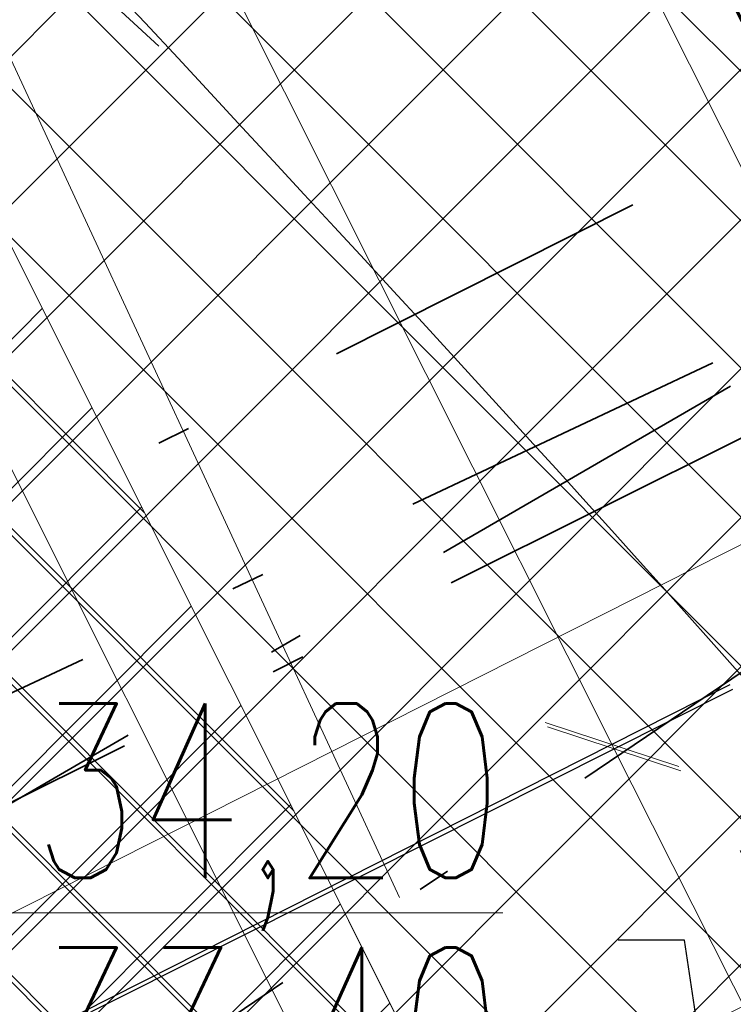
# Model space of a CAD drawing. Header units: metres. Extents: x 7472034 to 8439876, y 5890181 to 5961460.
# Tile 103 of 202: x 8439505.67 to 8439507.82, y 5890386.33 to 5890389.3. Entities that reach past the tile are written whole.
import ezdxf
from ezdxf import colors
from ezdxf.entities.mleader import LeaderData, LeaderLine
from ezdxf.math import Vec2, Vec3

# ---------------------------------------------------------------- set-up
doc = ezdxf.new("R2010")
doc.units = ezdxf.units.M
doc.header["$MEASUREMENT"] = 0
for name, pattern in [('$0$L218_500', [1, 0.5, -0.5]), ('ACAD_ISO03W100', [30, 12, -18]), ('DASHDOTX2', [2, 1, -0.5, 0, -0.5]), ('HIDDEN', [0.375, 0.25, -0.125])]:
    doc.linetypes.add(name, pattern=pattern)
doc.layers.get('0').update_dxf_attribs({"linetype": 'CONTINUOUS', "lineweight": 5})
doc.layers.get('Defpoints').update_dxf_attribs({"linetype": 'CONTINUOUS'})
for name, color, linetype, lineweight in [('### Krawężnik', 6, 'CONTINUOUS', 35), ('### rzędne', 172, 'CONTINUOUS', 35), ('_a_widok', 7, 'CONTINUOUS', 5), ('_IS.KD.opis.2', 7, 'CONTINUOUS', 18), ('a___ogony', 7, 'CONTINUOUS', 5), ('E_Kanal_iskrob.', 10, 'DASHDOTX2', 35), ('E_Kanal_sterownicze', 10, 'DASHDOTX2', 35), ('KOLOR-OBIEKT', 21, 'CONTINUOUS', 13), ('T_strefa-8', 20, 'ACAD_ISO03W100', 50), ('ZAG-obrys 018 wymiary', 7, 'CONTINUOUS', 18), ('ZAG-OBRYS013', 7, 'CONTINUOUS', 13), ('ZAG-OPIS_020', 7, 'CONTINUOUS', 25)]:
    doc.layers.add(name, color=color, linetype=linetype, lineweight=lineweight)
for name, color, linetype in [('100_rzut_wym_wew', 7, 'CONTINUOUS'), ('2D - Ogólne', 7, 'CONTINUOUS'), ('_IS.BLOK.KD.doziemne', 7, 'CONTINUOUS')]:
    doc.layers.add(name, color=color, linetype=linetype)
doc.layers.add('_IS_NO', color=11, linetype='CONTINUOUS', lineweight=20, plot=False)
doc.styles.add('DIM', font='simplex.shx', dxfattribs={"width": 0.8})
doc.styles.add('RS', font='Romans.shx', dxfattribs={"width": 0.7})
doc.dimstyles.new('DIM-WEW_500', dxfattribs={"dimscale": 5, "dimtxt": 18, "dimasz": 10, "dimexe": 4, "dimexo": 8, "dimgap": 5, "dimtad": 1, "dimlfac": 0.01, "dimzin": 9, "dimdsep": 46, "dimtxsty": 'DIM', "dimblk": 'ARCHTICK', "dimcen": 5, "dimclrt": 112, "dimadec": 4, "dimazin": 2, "dimtfac": 4, "dimtmove": 0, "dimatfit": 3, "dimldrblk": 'ARCHTICK', "dimfxl": 0, "dimtolj": 1, "dimlwd": 13, "dimarcsym": 0})
pattern_1 = [(45, (967499.202946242, -71042.94610979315), (-0.2245064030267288, 0.2245064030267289), []), (135, (967499.202946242, -71042.94610979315), (-0.2245064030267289, -0.2245064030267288), [])]
pattern_2 = [(45, (967499.2092647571, -71042.97165620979), (-0.2245064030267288, 0.2245064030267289), []), (135, (967499.2092647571, -71042.97165620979), (-0.2245064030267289, -0.2245064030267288), [])]

# ---------------------------------------------------------------- blocks, each defined once
blk = doc.blocks.new('A$C7D7B3C0A')
at = {"layer": '2D - Ogólne', "linetype": 'HIDDEN', "lineweight": 15, "ltscale": 2, "flags": 128}
blk.add_lwpolyline([(1.862645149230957e-09, -2.980232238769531e-08), (3.725290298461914e-09, 9.999999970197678), (15.30000000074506, 9.999999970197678), (15.3000000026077, -2.793967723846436e-08)], close=True, dxfattribs=at)
blk.add_lwpolyline([(1.862645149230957e-09, -2.980232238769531e-08), (3.725290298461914e-09, 9.999999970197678), (15.30000000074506, 9.999999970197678), (15.3000000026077, -2.793967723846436e-08)], close=True, dxfattribs=at)
blk.add_lwpolyline([(1.862645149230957e-09, -2.980232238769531e-08), (3.725290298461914e-09, 9.999999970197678), (15.30000000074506, 9.999999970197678), (15.3000000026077, -2.793967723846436e-08)], close=True, dxfattribs=at)
blk.add_lwpolyline([(1.862645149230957e-09, -2.980232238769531e-08), (3.725290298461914e-09, 9.999999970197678), (15.30000000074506, 9.999999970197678), (15.3000000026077, -2.793967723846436e-08)], close=True, dxfattribs=at)
blk.add_lwpolyline([(1.862645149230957e-09, -2.980232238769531e-08), (3.725290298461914e-09, 9.999999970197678), (15.30000000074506, 9.999999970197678), (15.3000000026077, -2.793967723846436e-08)], close=True, dxfattribs=at)
blk.add_lwpolyline([(1.862645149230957e-09, -2.980232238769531e-08), (3.725290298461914e-09, 9.999999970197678), (15.30000000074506, 9.999999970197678), (15.3000000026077, -2.793967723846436e-08)], close=True, dxfattribs=at)
blk.add_lwpolyline([(1.862645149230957e-09, -2.980232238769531e-08), (3.725290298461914e-09, 9.999999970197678), (15.30000000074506, 9.999999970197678), (15.3000000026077, -2.793967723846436e-08)], close=True, dxfattribs=at)
blk.add_lwpolyline([(1.862645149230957e-09, -2.980232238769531e-08), (3.725290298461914e-09, 9.999999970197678), (15.30000000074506, 9.999999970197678), (15.3000000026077, -2.793967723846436e-08)], close=True, dxfattribs=at)
blk.add_lwpolyline([(1.862645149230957e-09, -2.980232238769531e-08), (3.725290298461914e-09, 9.999999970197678), (15.30000000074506, 9.999999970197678), (15.3000000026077, -2.793967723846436e-08)], close=True, dxfattribs=at)
at = {"layer": '2D - Ogólne', "linetype": 'ByBlock', "lineweight": 15, "ltscale": 2, "flags": 128}
for points in [[(8.127593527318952e-10, -2.991845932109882e-08), (2.794296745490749e-09, 9.999999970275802), (15.3000000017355, 9.999999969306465), (15.3000000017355, -2.701045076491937e-08)], [(0.3000000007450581, 0.2999999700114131), (0.3000000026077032, 9.699999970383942), (15.00000000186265, 9.69999996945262), (15.00000000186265, 0.2999999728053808)]]:
    blk.add_lwpolyline(points, close=True, dxfattribs=at)
blk = doc.blocks.new('_Oblique')
at = {"color": 0, "linetype": 'ByBlock', "lineweight": -2}
blk.add_line((-0.5, -0.5), (0.5, 0.5), dxfattribs=at)
blk = doc.blocks.new('*D74')
at = {"layer": 'Defpoints', "color": 0, "linetype": 'Continuous', "lineweight": 60}
for p in [(8439513.6523426, 5890394.95090656), (8439515.034874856, 5890392.196414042, -6.635853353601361e-07), (8439505.357943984, 5890385.161581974, -6.635853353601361e-07)]:
    blk.add_point(p, dxfattribs=at)
at = {"layer": 'ZAG-obrys 018 wymiary', "color": 0, "linetype": 'Continuous', "lineweight": -2}
for p, q in [((8439514.67600672, 5890392.911406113), (8439513.472908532, 5890395.308402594)), ((8439504.999075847, 5890385.876574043), (8439502.92285878, 5890390.013131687))]:
    blk.add_line(p, q, dxfattribs=at)
at = {"layer": 'ZAG-obrys 018 wymiary', "color": 0, "linetype": 'Continuous', "lineweight": 13}
blk.add_line((8439503.102292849, 5890389.655635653), (8439513.6523426, 5890394.95090656), dxfattribs=at)
at = {"layer": 'ZAG-obrys 018 wymiary', "color": 0, "linetype": 'Continuous', "lineweight": 13, "xscale": 0.3, "yscale": 0.3, "zscale": 0.3}
for p, rotation in [((8439513.6523426, 5890394.95090656), 26.6529462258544), ((8439503.102292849, 5890389.655635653), 206.6529462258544)]:
    blk.add_blockref('_Oblique', p, dxfattribs=dict(at, rotation=rotation))
at = {"layer": 'ZAG-obrys 018 wymiary', "color": 112, "linetype": 'Continuous', "lineweight": 25, "insert": (8439507.694868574, 5890392.632072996), "char_height": 0.8, "attachment_point": 5, "rotation": 26.652946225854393, "style": 'RS'}
blk.add_mtext('\\A1;11.8', dxfattribs=at)
blk = doc.blocks.new('_ArchTick')
at = {"layer": '100_rzut_wym_wew', "color": 0, "linetype": 'Continuous', "const_width": 0.15}
blk.add_lwpolyline([(-0.5, -0.5), (0.5, 0.5)], dxfattribs=at)
blk = doc.blocks.new('*D76')
at = {"layer": 'Defpoints', "color": 0, "linetype": 'Continuous', "lineweight": 60}
for p in [(8439504.5437122, 5890392.911758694), (8439500.275404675, 5890390.769413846), (8439503.451551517, 5890385.091044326)]:
    blk.add_point(p, dxfattribs=at)
at = {"layer": 'ZAG-obrys 018 wymiary', "color": 0, "linetype": 'Continuous', "lineweight": -2}
for p, q in [((8439500.990396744, 5890391.128281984), (8439504.901208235, 5890393.091192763)), ((8439504.166543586, 5890385.449912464), (8439507.816903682, 5890387.282097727))]:
    blk.add_line(p, q, dxfattribs=at)
at = {"layer": 'ZAG-obrys 018 wymiary', "color": 0, "linetype": 'Continuous', "lineweight": 13}
blk.add_line((8439507.459407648, 5890387.102663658), (8439504.5437122, 5890392.911758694), dxfattribs=at)
at = {"layer": 'ZAG-obrys 018 wymiary', "color": 0, "linetype": 'Continuous', "lineweight": 13, "xscale": 0.3, "yscale": 0.3, "zscale": 0.3}
for p, rotation in [((8439504.5437122, 5890392.911758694), 116.652946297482), ((8439507.459407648, 5890387.102663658), 296.6529462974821)]:
    blk.add_blockref('_Oblique', p, dxfattribs=dict(at, rotation=rotation))
at = {"layer": 'ZAG-obrys 018 wymiary', "color": 112, "linetype": 'Continuous', "lineweight": 25, "insert": (8439506.537803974, 5890390.27636228), "char_height": 0.8, "attachment_point": 5, "rotation": 296.652946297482, "style": 'RS'}
blk.add_mtext('\\A1;6.5', dxfattribs=at)
blk = doc.blocks.new('*D80')
at = {"layer": 'Defpoints', "color": 0, "linetype": 'Continuous', "lineweight": 60}
for p in [(8439499.288762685, 5890395.196211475), (8439510.439764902, 5890383.669162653), (8439506.139698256, 5890381.515762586)]:
    blk.add_point(p, dxfattribs=at)
at = {"layer": 'ZAG-obrys 018 wymiary', "color": 0, "linetype": 'Continuous', "lineweight": -2}
for p, q in [((8439500.004080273, 5890395.554430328), (8439503.946488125, 5890397.528720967)), ((8439506.855015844, 5890381.87398144), (8439510.797423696, 5890383.84827208))]:
    blk.add_line(p, q, dxfattribs=at)
at = {"layer": 'ZAG-obrys 018 wymiary', "color": 0, "linetype": 'Continuous', "lineweight": 13}
blk.add_line((8439503.588829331, 5890397.349611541), (8439510.439764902, 5890383.669162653), dxfattribs=at)
at = {"layer": 'ZAG-obrys 018 wymiary', "color": 0, "linetype": 'Continuous', "lineweight": 13, "xscale": 0.3, "yscale": 0.3, "zscale": 0.3}
for p, rotation in [((8439503.588829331, 5890397.349611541), 116.6009277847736), ((8439510.439764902, 5890383.669162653), 296.6009277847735)]:
    blk.add_blockref('_Oblique', p, dxfattribs=dict(at, rotation=rotation))
at = {"layer": 'ZAG-obrys 018 wymiary', "color": 112, "linetype": 'Continuous', "lineweight": 25, "insert": (8439508.246278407, 5890389.389239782), "char_height": 0.8, "attachment_point": 5, "rotation": 296.6009277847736, "style": 'RS'}
blk.add_mtext('\\A1;15.3', dxfattribs=at)
blk = doc.blocks.new('*D59')
at = {"layer": 'Defpoints', "color": 0, "linetype": 'Continuous', "lineweight": 60}
for p in [(8439508.173960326, 5890385.686672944), (8439501.841134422, 5890384.283939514), (8439502.562436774, 5890382.854691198)]:
    blk.add_point(p, dxfattribs=at)
at = {"layer": 'ZAG-obrys 018 wymiary', "color": 0, "linetype": 'Continuous', "lineweight": -2}
for p, q in [((8439502.988895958, 5890384.863183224), (8439507.809758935, 5890387.296140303)), ((8439503.710198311, 5890383.433934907), (8439508.531061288, 5890385.866891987))]:
    blk.add_line(p, q, dxfattribs=at)
at = {"layer": 'ZAG-obrys 018 wymiary', "color": 0, "linetype": 'Continuous', "lineweight": 13}
blk.add_line((8439507.452657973, 5890387.11592126), (8439508.173960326, 5890385.686672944), dxfattribs=at)
at = {"layer": 'ZAG-obrys 018 wymiary', "color": 0, "linetype": 'Continuous', "lineweight": 13, "xscale": 0.3, "yscale": 0.3, "zscale": 0.3}
for p, rotation in [((8439507.452657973, 5890387.11592126), 116.7788232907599), ((8439508.173960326, 5890385.686672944), 296.7788232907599)]:
    blk.add_blockref('_Oblique', p, dxfattribs=dict(at, rotation=rotation))
at = {"layer": 'ZAG-obrys 018 wymiary', "color": 112, "linetype": 'Continuous', "lineweight": 25, "insert": (8439508.348960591, 5890386.671625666), "char_height": 0.8, "attachment_point": 5, "rotation": 296.7788232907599, "style": 'RS'}
blk.add_mtext('\\A1;1.6', dxfattribs=at)
blk = doc.blocks.new('A$C5FF37710')
at = {"layer": '### rzędne', "color": 0, "lineweight": 13, "elevation": -6.635853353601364e-07, "flags": 128}
blk.add_lwpolyline([(57.11456495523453, 18.01244052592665), (55.57757643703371, 21.32522834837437), (56.38885475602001, 20.57889350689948)], dxfattribs=at)
blk = doc.blocks.new('Elektryk_v3')
at = {"layer": 'E_Kanal_iskrob.', "color": 1}
for points in [[(7.679727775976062, -61.57290587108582), (-17.97769471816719, -74.3612812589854), (-20.94951195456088, -68.55752696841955)], [(7.679727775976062, -61.57290587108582), (-15.38924066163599, -72.41748986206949), (-18.10128321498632, -67.15734848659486)]]:
    blk.add_lwpolyline(points, dxfattribs=at)
at = {"layer": 'E_Kanal_sterownicze'}
for points in [[(7.317663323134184, -60.84954797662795), (-7.999496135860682, -68.54608410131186), (-8.607373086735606, -71.12887372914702)], [(7.317663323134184, -60.84954797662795), (-7.127443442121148, -69.21159851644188), (-7.302781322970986, -70.45487211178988)], [(7.317663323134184, -60.84954797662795), (-5.877323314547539, -69.77179446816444)]]:
    blk.add_lwpolyline(points, dxfattribs=at)
blk = doc.blocks.new('*D116')
at = {"layer": 'Defpoints', "color": 0, "linetype": 'Continuous', "lineweight": 60}
for p in [(8439517.568047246, 5890393.824416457, 2.493151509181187e-06), (8439518.049276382, 5890392.871238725), (8439504.35749544, 5890387.154828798, 6.635853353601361e-07)]:
    blk.add_point(p, dxfattribs=at)
at = {"layer": 'ZAG-obrys 018 wymiary', "color": 0, "linetype": 'Continuous', "lineweight": -2}
for p, q in [((8439517.928596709, 5890393.110270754), (8439518.229551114, 5890392.514165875)), ((8439504.718044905, 5890386.440683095), (8439505.018999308, 5890385.844578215))]:
    blk.add_line(p, q, dxfattribs=at)
at = {"layer": 'ZAG-obrys 018 wymiary', "color": 0, "linetype": 'Continuous', "lineweight": 13}
blk.add_line((8439504.838724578, 5890386.201651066), (8439518.049276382, 5890392.871238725), dxfattribs=at)
at = {"layer": 'ZAG-obrys 018 wymiary', "color": 0, "linetype": 'Continuous', "lineweight": 13, "xscale": 0.3, "yscale": 0.3, "zscale": 0.3}
for p, rotation in [((8439518.049276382, 5890392.871238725), 26.78775874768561), ((8439504.838724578, 5890386.201651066), 206.7877587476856)]:
    blk.add_blockref('_Oblique', p, dxfattribs=dict(at, rotation=rotation))
at = {"layer": 'ZAG-obrys 018 wymiary', "color": 112, "linetype": 'Continuous', "lineweight": 25, "insert": (8439511.173588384, 5890390.072054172), "char_height": 0.8, "attachment_point": 5, "rotation": 26.78775874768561, "style": 'RS'}
blk.add_mtext('\\A1;14.8', dxfattribs=at)
blk = doc.blocks.new('*D147')
at = {"layer": 'Defpoints', "color": 0, "linetype": 'Continuous', "lineweight": 60}
for p in [(8439518.474641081, 5890392.018161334, 2.493151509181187e-06), (8439518.617921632, 5890391.73269587), (8439504.104791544, 5890384.805660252)]:
    blk.add_point(p, dxfattribs=at)
at = {"layer": 'ZAG-obrys 018 wymiary', "color": 0, "linetype": 'Continuous', "lineweight": 13}
blk.add_line((8439504.248072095, 5890384.520194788), (8439518.617921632, 5890391.73269587), dxfattribs=at)
at = {"layer": 'ZAG-obrys 018 wymiary', "color": 0, "linetype": 'Continuous', "lineweight": -2}
for p, q in [((8439518.617921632, 5890391.73269587), (8439518.797355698, 5890391.375199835)), ((8439504.248072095, 5890384.520194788), (8439504.427506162, 5890384.162698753))]:
    blk.add_line(p, q, dxfattribs=at)
at = {"layer": 'ZAG-obrys 018 wymiary', "color": 0, "linetype": 'Continuous', "lineweight": 13, "xscale": 0.3, "yscale": 0.3, "zscale": 0.3}
for p, rotation in [((8439518.617921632, 5890391.73269587), 26.65294594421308), ((8439504.248072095, 5890384.520194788), 206.6529459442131)]:
    blk.add_blockref('_Oblique', p, dxfattribs=dict(at, rotation=rotation))
at = {"layer": 'ZAG-obrys 018 wymiary', "color": 112, "linetype": 'Continuous', "lineweight": 25, "insert": (8439511.163845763, 5890388.662689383), "char_height": 0.8, "attachment_point": 5, "rotation": 26.652945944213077, "style": 'RS'}
blk.add_mtext('\\A1;16.1', dxfattribs=at)
blk = doc.blocks.new('A$C1D2679FE')
at = {"layer": 'KOLOR-OBIEKT', "lineweight": 9, "ltscale": 200}
h = blk.add_hatch(dxfattribs=at)
h.set_pattern_fill('ANSI37', color=253, scale=0.1, angle=16)
h.set_pattern_definition([(61, (-7471780.020262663, -5961378.212846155), (-0.2776917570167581, 0.153927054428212), []), (151, (-7471780.020262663, -5961378.212846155), (-0.153927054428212, -0.2776917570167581), [])])
edge = h.paths.add_edge_path()
edge.add_line((196.975401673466, 33.54016214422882), (192.3495923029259, 34.13512154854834))
edge.add_line((192.3495923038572, 34.13512154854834), (187.7176397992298, 34.7308710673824))
edge.add_line((187.7176398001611, 34.7308710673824), (178.5077782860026, 36.15998750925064))
edge.add_line((178.5077782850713, 36.15998750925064), (176.6601969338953, 36.5026140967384))
edge.add_arc((181.3685569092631, 38.18527459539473), 5.000000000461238, 199.6657310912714, 261.1796204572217)
edge.add_line((180.6018702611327, 33.24440507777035), (187.358021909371, 32.19603671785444))
edge.add_line((187.3580219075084, 32.19603671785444), (192.0230219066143, 31.59603671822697))
edge.add_line((192.0230219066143, 31.59603671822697), (196.6880219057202, 30.9960367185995))
edge.add_line((196.6880219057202, 30.9960367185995), (201.9780219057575, 30.48103671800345))
edge.add_line((201.9780219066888, 30.48103671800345), (207.2680219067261, 29.96603671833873))
edge.add_line((207.2680219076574, 29.96603671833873), (216.468021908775, 29.35603671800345))
edge.add_line((216.4680219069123, 29.35603671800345), (221.8830219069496, 29.11103671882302))
edge.add_line((221.8830219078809, 29.11103671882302), (227.2980219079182, 28.86603671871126))
edge.add_line((227.2980219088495, 28.86603671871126), (233.718021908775, 28.60103671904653))
edge.add_line((233.7180219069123, 28.60103671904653), (240.1380219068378, 28.33603671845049))
edge.add_line((240.1380219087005, 28.33603671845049), (245.3280219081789, 28.076036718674))
edge.add_line((245.3280219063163, 28.076036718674), (246.1380219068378, 28.00603671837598))
edge.add_line((246.1380219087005, 28.00603671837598), (248.4280219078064, 27.98603671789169))
edge.add_line((248.4280219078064, 27.98603671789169), (251.4080219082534, 28.33603671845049))
edge.add_line((251.4080219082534, 28.33603671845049), (255.3380219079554, 29.13603671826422))
edge.add_line((255.3380219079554, 29.13603671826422), (258.1480219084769, 30.35603671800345))
edge.add_line((258.1480219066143, 30.35603671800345), (260.6280219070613, 32.076036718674))
edge.add_line((260.6280219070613, 32.076036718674), (262.7080219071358, 34.29603671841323))
edge.add_line((262.7080219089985, 34.29603671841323), (264.3880219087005, 36.826036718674))
edge.add_line((264.3880219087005, 36.826036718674), (265.608021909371, 39.59603671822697))
edge.add_line((265.6080219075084, 39.59603671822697), (266.4080219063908, 42.53603671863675))
edge.add_line((266.4080219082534, 42.53603671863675), (266.6380219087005, 45.60603671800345))
edge.add_line((266.6380219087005, 45.60603671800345), (266.3380219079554, 48.59603671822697))
edge.add_line((266.3380219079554, 48.59603671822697), (265.628021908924, 51.53603671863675))
edge.add_line((265.6280219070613, 51.53603671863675), (264.5280219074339, 54.28603671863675))
edge.add_line((264.5280219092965, 54.28603671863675), (263.3880219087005, 57.11603671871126))
edge.add_line((263.3880219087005, 57.11603671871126), (262.5430219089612, 59.47103671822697))
edge.add_line((262.5430219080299, 59.47103671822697), (261.6980219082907, 61.826036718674))
edge.add_line((261.6980219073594, 61.826036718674), (260.5980219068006, 65.15103671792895))
edge.add_line((260.5980219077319, 65.15103671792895), (259.4980219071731, 68.47603671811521))
edge.add_line((259.4980219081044, 68.47603671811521), (257.3916487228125, 67.77919145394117))
edge.add_line((257.3916487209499, 67.77919145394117), (258.1675714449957, 64.34697791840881))
edge.add_line((258.167571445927, 64.34697791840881), (259.2776264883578, 60.99158426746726))
edge.add_line((259.2776264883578, 60.99158426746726), (260.1334384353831, 58.60645156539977))
edge.add_line((260.1334384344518, 58.60645156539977), (260.9950570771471, 56.20513570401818))
edge.add_line((260.9950570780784, 56.20513570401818), (262.1522789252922, 53.33238322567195))
edge.add_line((262.1522789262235, 53.33238322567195), (263.1827648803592, 50.75616833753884))
edge.add_line((263.1827648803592, 50.75616833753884), (263.8083402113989, 48.16575780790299))
edge.add_line((263.8083402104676, 48.16575780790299), (264.0684198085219, 45.57363114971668))
edge.add_line((264.0684198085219, 45.57363114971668), (263.8734869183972, 42.97170083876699))
edge.add_line((263.8734869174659, 42.97170083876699), (263.1880731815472, 40.45280535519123))
edge.add_line((263.1880731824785, 40.45280535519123), (262.1337886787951, 38.05906103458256))
edge.add_line((262.1337886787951, 38.05906103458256), (260.6936748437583, 35.89031817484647))
edge.add_line((260.6936748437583, 35.89031817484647), (258.9457271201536, 34.02472012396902))
edge.add_line((258.9457271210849, 34.02472012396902), (256.8967191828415, 32.60363397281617))
edge.add_line((256.8967191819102, 32.60363397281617), (254.5645412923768, 31.59108698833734))
edge.add_line((254.5645412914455, 31.59108698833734), (251.0026761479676, 30.86602538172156))
edge.add_line((251.0026761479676, 30.86602538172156), (248.2893446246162, 30.54734550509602))
edge.add_line((248.2893446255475, 30.54734550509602), (246.2595893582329, 30.56507262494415))
edge.add_line((246.2595893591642, 30.56507262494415), (245.5023283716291, 30.63051493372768))
edge.add_line((245.5023283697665, 30.63051493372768), (240.2548571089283, 30.89339403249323))
edge.add_line((240.2548571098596, 30.89339403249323), (233.8236017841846, 31.1588586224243))
edge.add_line((233.8236017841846, 31.1588586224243), (227.4086662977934, 31.42364957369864))
edge.add_line((227.4086662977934, 31.42364957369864), (221.9987299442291, 31.66842047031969))
edge.add_line((221.9987299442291, 31.66842047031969), (217.4544723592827, 31.90290945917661))
edge.add_line((217.4544723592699, 31.90290945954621), (217.0910134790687, 31.92589690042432))
edge.add_line((217.0910134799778, 31.92589689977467), (214.8768218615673, 32.06593639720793))
edge.add_line((214.876821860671, 32.06593639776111), (207.0033997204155, 32.56390146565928))
edge.add_line((207.0033997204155, 32.56390146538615), (202.2260741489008, 33.02899081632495))
edge.add_line((202.2260741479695, 33.02899081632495), (196.975401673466, 33.54016214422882))
blk = doc.blocks.new('A$C2C426404')
at = {"layer": '_IS_NO'}
for points, knots in [([(79.78853077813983, 19.36674957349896), (76.35759393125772, 21.05647175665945), (73.54314721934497, 23.24973176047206), (68.81112178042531, 29.5542766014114), (62.94352867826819, 33.40072623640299), (60.85999413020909, 35.33807434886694), (60.85999381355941, 35.3380749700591)], [0, 0, 0, 0, 2.176379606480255, 10.04614516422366, 21.98881238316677, 21.98881468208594, 21.98881468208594, 21.98881468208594, 21.98881468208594]), ([(50.6228041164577, 30.56321178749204, 1.829566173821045e-06), (53.11749188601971, 30.21319374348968), (56.38514522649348, 30.67444155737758), (60.99540497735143, 30.04553546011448), (68.19327101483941, 22.54355850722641, -2.469325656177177e-08), (70.8769634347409, 19.46133922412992, 5.150448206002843e-09), (74.71212187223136, 14.31917844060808, -1.219795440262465e-09), (78.88802252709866, 13.86142715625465), (82.75564656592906, 12.70757211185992)], [0, 0, 0, 0, 7.578698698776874, 9.67195365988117, 16.27655537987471, 24.33370670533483, 30.35915105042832, 36.79354326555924, 36.79354326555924, 36.79354326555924, 36.79354326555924])]:
    blk.add_open_spline(points, degree=3, knots=knots, dxfattribs=at)
at = {"layer": '_IS_NO', "ltscale": 0.1}
for points, knots in [([(81.48853297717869, 15.975331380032), (78.87586907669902, 16.84686399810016), (76.26450027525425, 17.78992713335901), (72.03847445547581, 21.67736706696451), (65.0990158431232, 30.09408769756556), (58.79946133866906, 33.34467344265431), (58.26247850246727, 34.11525447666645)], [0, 0, 0, 0, 1.278992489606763, 7.78914044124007, 15.74750070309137, 27.64022902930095, 27.64022902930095, 27.64022902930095, 27.64022902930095]), ([(55.69703794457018, 26.44192530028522, 8.07171421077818e-08), (60.47702913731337, 24.37489471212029, 4.118097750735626e-07), (65.41527824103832, 21.38608461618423, 8.932878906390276e-07), (68.42167646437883, 18.98607052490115, -1.681326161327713e-07), (71.60992970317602, 12.73766223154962), (75.29265419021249, 11.98629271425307, 1.662301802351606e-08), (79.75433884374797, 11.20084950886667)], [13.0881689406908, 13.0881689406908, 13.0881689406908, 13.0881689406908, 21.71831455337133, 28.5577747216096, 34.1003045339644, 40.71973107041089, 40.71973107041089, 40.71973107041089, 40.71973107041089]), ([(27.67626924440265, 23.09287754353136, 1.829566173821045e-06), (31.68315875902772, 23.09132452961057, 2.263426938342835e-06), (38.09081487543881, 23.52010669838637, 2.956097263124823e-06), (46.0190905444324, 20.44823641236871), (52.02710655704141, 18.01596992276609, 1.18983141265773e-07), (57.48081744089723, 14.61059598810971, 3.880691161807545e-08), (63.15046560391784, 12.16836789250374), (64.01579423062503, 9.527138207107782), (68.70553139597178, 8.717305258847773), (72.93792583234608, 7.781059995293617)], [0, 0, 0, 0, 11.95042031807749, 19.07916594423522, 25.47980302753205, 30.85202744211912, 32.94528240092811, 39.66304915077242, 46.67346183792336, 46.67346183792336, 46.67346183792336, 46.67346183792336])]:
    blk.add_open_spline(points, degree=3, knots=knots, dxfattribs=at)
blk = doc.blocks.new('JPII.KD_aktualizacja rzędnych_20.12.2024')
at = {"layer": '_IS.KD.opis.2', "color": 0}
ml = blk.add_multileader_mtext('Standard', dxfattribs=at)
ml.set_content('\\A1;{\\C134;W9\\H0.7x;\\C256;\\S134,20/133,40;}', style='RS')
ml.set_leader_properties()
ml.build(insert=Vec2(0, 0))
ml.multileader.update_dxf_attribs({"text_left_attachment_type": 2, "text_right_attachment_type": 2, "dogleg_length": 0.2, "arrow_head_size": 0.25})
ctx = ml.context
ctx.base_point, ctx.char_height, ctx.arrow_head_size, ctx.landing_gap_size, ctx.plane_origin = Vec3(8438644.432741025, 5890682.333537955), 0.75, 0.25, 0.3, Vec3(8438599.552965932, 5890660.857579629)
ctx.left_attachment, ctx.right_attachment, ctx.text_align_type = 2, 2, 1
notes = []
notes.append((ctx, [(1, (1, 1, 0), (8438648.050241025, 5890682.333537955), (-1, 0), 0.2, [(3, [(8438648.60029708, 5890678.701948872)], 0, [])])]))
ctx.mtext.insert, ctx.mtext.width, ctx.mtext.defined_height, ctx.mtext.alignment, ctx.mtext.flow_direction = Vec3(8438646.141491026, 5890683.046037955), 5.636513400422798, 1.586986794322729, 2, 5
ml = blk.add_multileader_mtext('Standard', dxfattribs=at)
ml.set_content('\\A1;{\\H0.7x;\\C256;\\S132,41/;}', style='RS')
ml.set_leader_properties()
ml.build(insert=Vec2(0, 0))
ml.multileader.update_dxf_attribs({"text_left_attachment_type": 2, "text_right_attachment_type": 2, "dogleg_length": 0.2, "arrow_head_size": 0.25})
ctx = ml.context
ctx.base_point, ctx.char_height, ctx.arrow_head_size, ctx.landing_gap_size, ctx.plane_origin = Vec3(8438649.3536759, 5890682.126627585, 3.692561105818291e-07), 0.75, 0.25, 0.3, Vec3(8438606.654774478, 5890663.838757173, 3.692561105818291e-07)
ctx.left_attachment, ctx.right_attachment, ctx.text_align_type = 2, 2, 1
notes.append((ctx, [(1, (1, 1, 0), (8438651.816175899, 5890682.126627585, 3.692561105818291e-07), (-1, 0), 0.2, [(0, [(8438653.638272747, 5890680.255693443, 3.692561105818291e-07)], 0, [])])]))
ctx.mtext.insert, ctx.mtext.width, ctx.mtext.alignment, ctx.mtext.flow_direction = Vec3(8438650.484925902, 5890682.526627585, 3.692561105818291e-07), 9.34447490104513, 2, 5
for ctx, leaders in notes:
    for number, flags, end, landing, length, lines in leaders:
        leader = LeaderData()
        leader.index, (leader.has_last_leader_line, leader.has_dogleg_vector, leader.attachment_direction) = number, flags
        leader.last_leader_point, leader.dogleg_vector, leader.dogleg_length = Vec3(end), Vec3(landing), length
        for number, points, colour, breaks in lines:
            line = LeaderLine()
            line.index, line.vertices, line.color, line.breaks = number, Vec3.list(points), colors.encode_raw_color(colour), breaks
            leader.lines.append(line)
        ctx.leaders.append(leader)

msp = doc.modelspace()

# ---------------------------------------------------------------- hatches: boundary and pattern name
at = {"layer": 'KOLOR-OBIEKT', "lineweight": 9}
h = msp.add_hatch(dxfattribs=at)
h.set_pattern_fill('ANSI37', color=73, scale=0.1)
h.set_pattern_definition(pattern_2)
edge = h.paths.add_edge_path()
edge.add_arc((8439443.60123986, 5890379.17988472), 6.652831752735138, 296.7043321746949, 335.0331150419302)
edge.add_arc((8439476.194075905, 5890367.917634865), 27.87464989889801, 155.1393615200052, 162.3446315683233, ccw=False)
edge.add_arc((8439457.399943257, 5890376.211109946), 7.345078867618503, 127.98309878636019, 152.2023641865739, ccw=False)
edge.add_arc((8439457.741930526, 5890376.488713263), 7.349948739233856, 107.1989600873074, 131.4182254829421, ccw=False)
edge.add_line((8439455.568618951, 5890383.509999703), (8439473.898437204, 5890392.710084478))
edge.add_arc((8439481.742870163, 5890376.384611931), 18.11232128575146, 99.26977735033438, 115.6644084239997, ccw=False)
edge.add_line((8439478.825278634, 5890394.260401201), (8439481.377171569, 5890394.321440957))
edge.add_arc((8439482.909595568, 5890377.390082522), 17.00056533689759, 88.22393661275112, 95.17163768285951, ccw=False)
edge.add_arc((8439482.561499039, 5890405.235869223), 10.88860248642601, 274.6092070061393, 298.9976789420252)
edge.add_arc((8443006.923870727, 5883371.657126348), 7856.29059094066, 116.59181359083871, 116.61107962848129, ccw=False)
edge.add_arc((8439465.895823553, 5890431.340313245), 42.15757971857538, 305.2087751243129, 306.7865132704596)
edge.add_arc((8439488.80074795, 5890400.283338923), 3.577668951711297, 310.8590814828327, 340.7280968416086)
edge.add_line((8439492.177934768, 5890399.102523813), (8439493.275267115, 5890403.980640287))
edge.add_line((8439493.275267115, 5890403.980640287), (8439502.266345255, 5890408.28072203))
edge.add_line((8439502.266345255, 5890408.28072203), (8439504.844191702, 5890407.694009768))
edge.add_line((8439504.844191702, 5890407.694009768), (8439506.125281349, 5890405.329609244))
edge.add_arc((8439507.019670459, 5890405.776898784), 0.9999999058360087, 206.5699188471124, 283.6833393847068)
edge.add_line((8439507.256226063, 5890404.805280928), (8439511.624560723, 5890406.970734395))
edge.add_line((8439511.624560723, 5890406.970734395), (8439511.39896348, 5890407.420225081))
edge.add_line((8439511.39896348, 5890407.420225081), (8439510.561982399, 5890407.017405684))
edge.add_line((8439510.561982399, 5890407.017405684), (8439509.330427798, 5890409.481424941))
edge.add_line((8439509.330427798, 5890409.481424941), (8439512.635426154, 5890411.138401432))
edge.add_line((8439512.635426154, 5890411.138401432), (8439512.638568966, 5890411.136467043))
edge.add_line((8439512.638568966, 5890411.136467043), (8439515.998443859, 5890412.829496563))
edge.add_line((8439515.998443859, 5890412.829496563), (8439517.239018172, 5890410.325621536))
edge.add_line((8439517.239018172, 5890410.325621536), (8439513.919446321, 5890408.633274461))
edge.add_line((8439513.919446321, 5890408.633274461), (8439514.091312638, 5890408.235941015))
edge.add_line((8439514.091312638, 5890408.235941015), (8439518.839102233, 5890410.604261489))
edge.add_line((8439518.839102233, 5890410.604261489), (8439518.585943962, 5890412.843737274))
edge.add_line((8439518.585943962, 5890412.843737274), (8439518.274555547, 5890413.628049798))
edge.add_line((8439518.274555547, 5890413.628049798), (8439517.839658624, 5890414.494365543))
edge.add_line((8439517.839658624, 5890414.494365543), (8439524.310164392, 5890417.742607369))
edge.add_line((8439524.310164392, 5890417.742607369), (8439525.122207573, 5890416.124990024))
edge.add_line((8439525.122207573, 5890416.124990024), (8439526.840645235, 5890414.670893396))
edge.add_line((8439526.840645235, 5890414.670893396), (8439527.244697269, 5890414.489695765))
edge.add_arc((8439552.769967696, 5890317.570311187), 100.2242811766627, 102.79246926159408, 104.75471345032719, ccw=False)
edge.add_arc((8439529.321881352, 5890420.105147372), 4.960037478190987, 284.6730648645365, 320.3902958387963)
edge.add_arc((8435016.013859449, 5889290.11735932), 4655.555010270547, 14.00691021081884, 14.04831962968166)
edge.add_line((8439532.327549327, 5890420.207226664), (8439525.877549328, 5890423.127226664))
edge.add_line((8439525.877549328, 5890423.127226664), (8439431.028022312, 5890376.803268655))
edge.add_line((8439431.028022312, 5890376.803268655), (8439435.479127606, 5890375.417226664))
edge.add_line((8439435.479127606, 5890375.417226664), (8439446.590932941, 5890373.236661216))
edge = h.paths.add_edge_path()
edge.add_arc((8439530.228804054, 5890405.916425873), 3.001836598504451, 99.44813666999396, 208.2631515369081)
edge.add_line((8439527.5848402, 5890404.494990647), (8439533.209264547, 5890393.206690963))
edge.add_line((8439533.209264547, 5890393.206690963), (8439519.17443581, 5890386.185049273))
edge.add_line((8439519.17443581, 5890386.185049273), (8439523.57812012, 5890377.411604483))
edge.add_line((8439523.57812012, 5890377.411604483), (8439517.455507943, 5890374.324033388))
edge.add_line((8439517.455507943, 5890374.324033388), (8439517.445860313, 5890374.319191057))
edge.add_line((8439517.445860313, 5890374.319191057), (8439517.33905848, 5890374.265585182))
edge.add_line((8439517.33905848, 5890374.265585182), (8439516.815779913, 5890375.308140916))
edge.add_line((8439516.815779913, 5890375.308140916), (8439511.370501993, 5890372.574998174))
edge.add_line((8439511.370501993, 5890372.574998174), (8439511.888417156, 5890371.529804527))
edge.add_line((8439511.888417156, 5890371.529804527), (8439506.425671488, 5890368.787948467))
edge.add_line((8439506.425671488, 5890368.787948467), (8439505.890341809, 5890369.841556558))
edge.add_line((8439505.890341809, 5890369.841556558), (8439505.8884594, 5890369.869391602))
edge.add_line((8439505.8884594, 5890369.869391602), (8439500.283276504, 5890366.97762632))
edge.add_line((8439500.283276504, 5890366.97762632), (8439519.478066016, 5890366.160130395))
edge.add_line((8439519.478066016, 5890366.160130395), (8439542.767549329, 5890378.417226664))
edge.add_line((8439542.767549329, 5890378.417226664), (8439538.675788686, 5890394.802262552))
edge.add_line((8439538.675788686, 5890394.802262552), (8439537.066416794, 5890401.238139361))
edge.add_line((8439537.066416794, 5890401.238139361), (8439535.557306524, 5890407.69906358))
edge.add_arc((8439531.145391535, 5890400.872499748), 8.128158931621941, 57.12596579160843, 99.98506404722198)
edge = h.paths.add_edge_path()
edge.add_line((8439470.194509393, 5890384.137651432), (8439461.355169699, 5890379.697090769))
edge.add_line((8439461.355169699, 5890379.697090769), (8439460.080861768, 5890379.068371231))
edge.add_line((8439460.080861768, 5890379.068371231), (8439457.869254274, 5890377.642639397))
edge.add_arc((8439460.609507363, 5890373.444653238), 5.013190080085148, 123.1346622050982, 204.022759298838)
edge.add_line((8439456.030540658, 5890371.403786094), (8439459.447549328, 5890370.707226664))
edge.add_line((8439459.447549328, 5890370.707226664), (8439480.497107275, 5890367.736747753))
edge.add_line((8439480.497107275, 5890367.736747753), (8439497.963342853, 5890367.082590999))
edge.add_line((8439497.963342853, 5890367.082590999), (8439496.62020549, 5890369.722641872))
edge.add_line((8439496.62020549, 5890369.722641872), (8439494.91788047, 5890373.087302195))
edge.add_arc((8439489.468037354, 5890366.363615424), 8.654984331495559, 50.97371617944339, 58.22889977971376)
edge.add_line((8439494.025120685, 5890373.721722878), (8439490.036071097, 5890376.575637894))
edge.add_line((8439490.036071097, 5890376.575637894), (8439489.954459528, 5890375.592465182))
edge.add_line((8439489.954459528, 5890375.592465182), (8439490.917133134, 5890375.538648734))
edge.add_line((8439490.917133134, 5890375.538648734), (8439490.678913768, 5890371.956837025))
edge.add_line((8439490.678913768, 5890371.956837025), (8439482.55041443, 5890372.440399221))
edge.add_line((8439482.55041443, 5890372.440399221), (8439482.851718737, 5890376.020734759))
edge.add_line((8439482.851718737, 5890376.020734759), (8439487.354100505, 5890375.749064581))
edge.add_line((8439487.354100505, 5890375.749064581), (8439487.521080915, 5890378.34061919))
edge.add_line((8439487.521080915, 5890378.34061919), (8439481.803471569, 5890382.401025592))
edge.add_arc((8439487.942466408, 5890392.088814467), 11.46911116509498, 231.6002274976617, 237.6382272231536, ccw=False)
edge.add_line((8439480.818489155, 5890383.100518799), (8439480.351152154, 5890383.41057529))
edge.add_line((8439480.351152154, 5890383.41057529), (8439479.210044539, 5890382.939428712))
edge.add_line((8439479.210044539, 5890382.939428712), (8439480.412913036, 5890383.399613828))
edge.add_arc((8439474.682487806, 5890375.167564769), 10.03017472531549, 55.15777404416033, 116.5800473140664)
h.paths.add_polyline_path([(8439461.898919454, 5890370.792156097), (8439462.257176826, 5890373.552492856)], flags=16)
h = msp.add_hatch(dxfattribs=at)
h.set_pattern_fill('ANSI37', color=253, scale=0.1)
h.set_pattern_definition(pattern_2)
edge = h.paths.add_edge_path()
edge.add_arc((8439529.163071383, 5890420.279666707), 5.193757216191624, 276.50229096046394, 320.0240354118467, ccw=False)
edge.add_line((8439529.751227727, 5890415.119319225), (8439525.812744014, 5890414.153171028))
edge.add_line((8439525.812744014, 5890414.153171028), (8439519.208160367, 5890410.804184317))
edge.add_line((8439519.208160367, 5890410.804184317), (8439517.988028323, 5890410.126512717))
edge.add_line((8439517.988028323, 5890410.126512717), (8439514.091312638, 5890408.235941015))
edge.add_line((8439514.091312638, 5890408.235941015), (8439511.613697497, 5890406.992378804))
edge.add_line((8439511.613697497, 5890406.992378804), (8439509.258949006, 5890405.810485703))
edge.add_line((8439509.258949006, 5890405.810485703), (8439507.371756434, 5890404.83508177))
edge.add_arc((8439506.940777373, 5890405.737469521), 1.000023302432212, 206.5712342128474, 295.5290722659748, ccw=False)
edge.add_line((8439506.046377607, 5890405.290148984), (8439504.844186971, 5890407.693988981))
edge.add_line((8439504.844186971, 5890407.693988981), (8439502.261629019, 5890408.281795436))
edge.add_line((8439502.261629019, 5890408.281795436), (8439499.350132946, 5890407.011538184))
edge.add_line((8439499.350132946, 5890407.011538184), (8439493.30510976, 5890403.995621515))
edge.add_line((8439493.30510976, 5890403.995621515), (8439492.177918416, 5890399.102451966))
edge.add_arc((8439488.801253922, 5890400.282879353), 3.577047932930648, 293.05521913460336, 340.73119789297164, ccw=False)
edge.add_line((8439490.202090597, 5890396.991537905), (8439487.801423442, 5890395.78932472))
edge.add_arc((8439482.51122255, 5890404.317896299), 10.03607286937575, 278.1216072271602, 301.8109775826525, ccw=False)
edge.add_line((8439483.9290645, 5890394.382480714), (8439478.825278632, 5890394.260401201))
edge.add_arc((8439481.742870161, 5890376.384611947), 18.11232126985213, 99.26977735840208, 115.6644084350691)
edge.add_line((8439473.898437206, 5890392.710084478), (8439455.537130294, 5890383.494194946))
edge.add_arc((8439458.368862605, 5890375.380272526), 8.593860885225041, 109.2388197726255, 150.5606865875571)
edge.add_line((8439450.884668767, 5890379.604167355), (8439456.921008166, 5890377.849276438))
edge.add_line((8439456.921008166, 5890377.849276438), (8439458.055979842, 5890377.519316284))
edge.add_arc((8439462.056345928, 5890374.376166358), 5.087466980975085, 112.4172144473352, 141.842727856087, ccw=False)
edge.add_line((8439460.116249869, 5890379.079181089), (8439470.201913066, 5890384.141371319))
edge.add_arc((8439474.670732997, 5890375.058466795), 10.12272227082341, 52.60385305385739, 116.19734301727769, ccw=False)
edge.add_line((8439480.818489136, 5890383.100518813), (8439494.035062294, 5890373.735722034))
edge.add_arc((8439499.404929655, 5890380.165137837), 8.376924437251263, 230.1312663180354, 239.1071883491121)
edge.add_arc((8439492.046879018, 5890368.073539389), 5.778072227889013, 28.405105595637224, 58.05675779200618, ccw=False)
edge.add_line((8439497.129307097, 5890370.822183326), (8439498.920012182, 5890367.249241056))
edge.add_line((8439498.920012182, 5890367.249241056), (8439502.137476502, 5890368.864147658))
edge.add_line((8439502.137476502, 5890368.864147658), (8439500.881438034, 5890371.366619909))
edge.add_arc((8439501.41146424, 5890371.651481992), 0.6017260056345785, 32.69127385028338, 208.2557647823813, ccw=False)
edge.add_line((8439501.917872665, 5890371.97648152), (8439503.213570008, 5890369.395299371))
edge.add_line((8439503.213570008, 5890369.395299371), (8439521.788261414, 5890378.745992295))
edge.add_line((8439521.788261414, 5890378.745992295), (8439512.863585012, 5890396.520876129))
edge.add_arc((8439515.497668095, 5890397.863594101), 2.956566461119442, 115.92003145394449, 207.0101116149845, ccw=False)
edge.add_line((8439514.20530482, 5890400.522744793), (8439524.043376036, 5890405.489377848))
edge.add_line((8439524.043376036, 5890405.489377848), (8439526.586557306, 5890407.103247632))
edge.add_line((8439526.586557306, 5890407.103247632), (8439529.129738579, 5890408.717117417))
edge.add_arc((8439531.212438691, 5890401.016589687), 7.97720296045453, 58.08019787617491, 105.13424418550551, ccw=False)
edge.add_line((8439535.43023892, 5890407.787551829), (8439533.14312037, 5890416.942853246))
edge = h.paths.add_edge_path(flags=16)
edge.add_line((8439502.061371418, 5890393.458260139), (8439496.04637926, 5890390.43770596))
edge.add_arc((8439496.464019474, 5890389.751908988), 0.8029575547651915, 121.3407965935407, 301.694103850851)
edge.add_line((8439496.8858806, 5890389.068700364), (8439502.900872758, 5890392.089254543))
edge.add_arc((8439502.27990767, 5890392.650368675), 0.83692694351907, 317.898520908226, 465.1363795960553)
edge = h.paths.add_edge_path(flags=16)
edge.add_line((8439505.00109902, 5890384.089630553), (8439500.444638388, 5890381.798632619))
edge.add_arc((8439500.084983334, 5890382.51322949), 0.8000002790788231, 116.620304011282, 296.7160130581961, ccw=False)
edge.add_line((8439499.72652247, 5890383.228426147), (8439504.283989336, 5890385.517420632))
edge.add_arc((8439504.642916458, 5890384.80371257), 0.7988791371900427, -63.361719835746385, 116.69803695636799, ccw=False)
at = {"layer": 'KOLOR-OBIEKT', "lineweight": 9, "ltscale": 200}
h = msp.add_hatch(dxfattribs=at)
h.set_pattern_fill('ANSI37', color=231, scale=0.1)
h.set_pattern_definition(pattern_1)
edge = h.paths.add_edge_path()
edge.add_line((8439512.863585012, 5890396.520876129), (8439521.788261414, 5890378.745992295))
edge.add_line((8439521.788261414, 5890378.745992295), (8439503.213570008, 5890369.395299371))
edge.add_line((8439503.213570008, 5890369.395299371), (8439501.917872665, 5890371.97648152))
edge.add_arc((8439501.411425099, 5890371.65154851), 0.6017230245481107, 32.6839302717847, 208.2631083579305)
edge.add_line((8439500.881438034, 5890371.366619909), (8439502.137476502, 5890368.864147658))
edge.add_line((8439502.137476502, 5890368.864147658), (8439498.920012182, 5890367.249241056))
edge.add_line((8439498.920012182, 5890367.249241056), (8439497.129307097, 5890370.822183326))
edge.add_line((8439497.129307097, 5890370.822183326), (8439495.555644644, 5890372.655868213))
edge.add_line((8439495.555644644, 5890372.655868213), (8439494.901445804, 5890373.120452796))
edge.add_line((8439494.901445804, 5890373.120452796), (8439497.963342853, 5890367.082590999))
edge.add_line((8439497.963342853, 5890367.082590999), (8439500.283276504, 5890366.97762632))
edge.add_line((8439500.283276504, 5890366.97762632), (8439505.893878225, 5890369.872187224))
edge.add_line((8439505.893878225, 5890369.872187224), (8439506.425671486, 5890368.787948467))
edge.add_line((8439506.425671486, 5890368.787948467), (8439511.888417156, 5890371.529804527))
edge.add_line((8439511.888417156, 5890371.529804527), (8439511.370501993, 5890372.574998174))
edge.add_line((8439511.370501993, 5890372.574998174), (8439516.815852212, 5890375.308177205))
edge.add_line((8439516.815852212, 5890375.308177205), (8439517.338986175, 5890374.26554889))
edge.add_line((8439517.338986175, 5890374.26554889), (8439523.580028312, 5890377.407811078))
edge.add_line((8439523.580028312, 5890377.407811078), (8439519.172527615, 5890386.188842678))
edge.add_line((8439519.172527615, 5890386.188842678), (8439530.098737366, 5890391.695090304))
edge.add_line((8439530.098737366, 5890391.695090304), (8439523.347480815, 5890405.140094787))
edge.add_line((8439523.347480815, 5890405.140094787), (8439514.198986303, 5890400.548291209))
edge.add_arc((8439515.544616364, 5890397.867007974), 3.00000000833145, 116.6502652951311, 206.6609883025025)
h.paths.add_polyline_path([(8439514.64326723, 5890399.651613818), (8439522.901414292, 5890403.796535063), (8439528.750976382, 5890392.142141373), (8439520.49282829, 5890387.997219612)], flags=16)
at = {"layer": 'KOLOR-OBIEKT', "lineweight": 9}
h = msp.add_hatch(dxfattribs=at)
h.set_pattern_fill('ANSI37', color=250, scale=0.1)
h.set_pattern_definition(pattern_1)
h.paths.add_polyline_path([(8439501.732551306, 5890396.420965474), (8439492.791081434, 5890391.943192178), (8439499.642017, 5890378.262743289), (8439508.58348686, 5890382.740478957)])

# ---------------------------------------------------------------- linework, layer by layer
at = {"layer": 'a___ogony', "ltscale": 0.1}
msp.add_lwpolyline([(8439492.791081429, 5890391.943192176), (8439501.732551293, 5890396.420927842), (8439508.58348686, 5890382.740478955), (8439499.642017, 5890378.262743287)], close=True, dxfattribs=at)
at = {"layer": 'T_strefa-8', "color": 151, "ltscale": 0.03, "flags": 128}
msp.add_lwpolyline([(8439506.671440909, 5890376.807697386), (8439507.560025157, 5890377.255930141, 0.4132234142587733), (8439511.111844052, 5890387.977484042), (8439510.888164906, 5890388.424663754, 0.414350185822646), (8439500.151130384, 5890391.998988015), (8439499.256820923, 5890391.551133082, 0.4169632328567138), (8439495.71974441, 5890380.748838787), (8439495.949148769, 5890380.301281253, 0.4123217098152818)], format="xyb", close=True, dxfattribs=at)

# ---------------------------------------------------------------- block references
at = {"layer": '### Krawężnik', "color": 1, "linetype": 'Continuous', "lineweight": 60, "ltscale": 0.2}
msp.add_blockref('A$C1D2679FE', (8439279.223208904, 5890335.266736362), dxfattribs=at)
at = {"ltscale": 0.1}
msp.add_blockref('A$C5FF37710', (8439449.697574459, 5890368.641764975), dxfattribs=at)
at = {"layer": '_a_widok', "color": 0, "linetype": 'Continuous', "lineweight": 60, "ltscale": 0.2}
msp.add_blockref('A$C2C426404', (8439438.733810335, 5890365.88383195), dxfattribs=at)
msp.add_blockref('A$C2C426404', (8439438.733810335, 5890365.88383195), dxfattribs=at)
at = {"layer": '_IS.BLOK.KD.doziemne', "linetype": '$0$L218_500'}
msp.add_blockref('JPII.KD_aktualizacja rzędnych_20.12.2024', (859.6212462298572, -295.8072097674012), dxfattribs=at)
at = {"layer": 'ZAG-OBRYS013', "linetype": 'Continuous', "lineweight": 25, "rotation": 296.6009277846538}
msp.add_blockref('A$C7D7B3C0A', (8439492.791081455, 5890391.94319219), dxfattribs=at)
at = {"layer": 'ZAG-OPIS_020', "lineweight": 25}
msp.add_blockref('Elektryk_v3', (8439509.580092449, 5890454.305613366), dxfattribs=at)

# ---------------------------------------------------------------- dimensions: what is measured, and where the dimension line sits
at = {"layer": 'ZAG-obrys 018 wymiary', "linetype": 'Continuous', "lineweight": 25}
for base, p1, p2, angle, picture, middle, dimtype in [((8439510.439764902, 5890383.669162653), (8439499.288762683, 5890395.196211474), (8439506.139698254, 5890381.515762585), 296.6009277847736, '*D80', (8439507.709790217, 5890389.120575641), 161), ((8439513.6523426, 5890394.95090656, 6.635853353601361e-07), (8439505.357943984, 5890385.161581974), (8439515.034874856, 5890392.196414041), 26.6529462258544, '*D74', (8439507.964019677, 5890392.095828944, 6.635853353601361e-07), 160)]:
    dim = msp.add_linear_dim(base=base, p1=p1, p2=p2, angle=angle, dimstyle='DIM-WEW_500', override={"dimscale": 0.1, "dimtxt": 8, "dimasz": 3, "dimgap": 2, "dimlfac": 1, "dimtxsty": 'RS', "dimblk1": 'Oblique', "dimblk2": 'Oblique', "dimsah": 1, "dimfxl": 50, "dimfxlon": 1}, dxfattribs=at)
    dim.commit()
    dim.dimension.update_dxf_attribs({"geometry": picture, "text_midpoint": middle, "dimtype": dimtype})
for p1, p2, distance, override, picture, middle in [((8439504.35749544, 5890387.154828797, 6.635853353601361e-07), (8439517.568047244, 5890393.824416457, 2.493151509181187e-06), -1.0677683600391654, {"dimscale": 0.1, "dimtxt": 8, "dimasz": 3, "dimgap": 2, "dimdec": 1, "dimlfac": 1, "dimtxsty": 'RS', "dimblk1": 'Oblique', "dimblk2": 'Oblique', "dimsah": 1, "dimfxl": 50, "dimfxlon": 1}, '*D116', (8439511.173588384, 5890390.072054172)), ((8439504.104791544, 5890384.805660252), (8439518.474641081, 5890392.018161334, 2.493151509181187e-06), -0.3194054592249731, {"dimscale": 0.1, "dimtxt": 8, "dimasz": 3, "dimgap": 2, "dimdec": 1, "dimlfac": 1, "dimtxsty": 'RS', "dimblk1": 'Oblique', "dimblk2": 'Oblique', "dimsah": 1, "dimfxl": 50, "dimfxlon": 1}, '*D147', (8439511.163845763, 5890388.662689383)), ((8439501.84113442, 5890384.283939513), (8439502.562436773, 5890382.854691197), 6.285643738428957, {"dimscale": 0.1, "dimtxt": 8, "dimasz": 3, "dimgap": 2, "dimlfac": 1, "dimtxsty": 'RS', "dimblk1": 'Oblique', "dimblk2": 'Oblique', "dimsah": 1, "dimfxl": 50, "dimfxlon": 1}, '*D59', (8439508.348960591, 5890386.671625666))]:
    dim = msp.add_aligned_dim(p1=p1, p2=p2, distance=distance, dimstyle='DIM-WEW_500', override=override, dxfattribs=at)
    dim.commit()
    dim.dimension.update_dxf_attribs({"geometry": picture, "text_midpoint": middle})
dim = msp.add_linear_dim(base=(8439504.5437122, 5890392.911758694), p1=(8439503.451551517, 5890385.091044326), p2=(8439500.275404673, 5890390.769413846), angle=116.652946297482, dimstyle='DIM-WEW_500', override={"dimscale": 0.1, "dimtxt": 8, "dimasz": 3, "dimgap": 2, "dimlfac": 1, "dimtxsty": 'RS', "dimblk1": 'Oblique', "dimblk2": 'Oblique', "dimsah": 1, "dimfxl": 50, "dimfxlon": 1}, dxfattribs=at)
dim.commit()
dim.dimension.update_dxf_attribs({"geometry": '*D76', "text_midpoint": (8439506.537803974, 5890390.27636228)})

doc.saveas('drawing.dxf')
